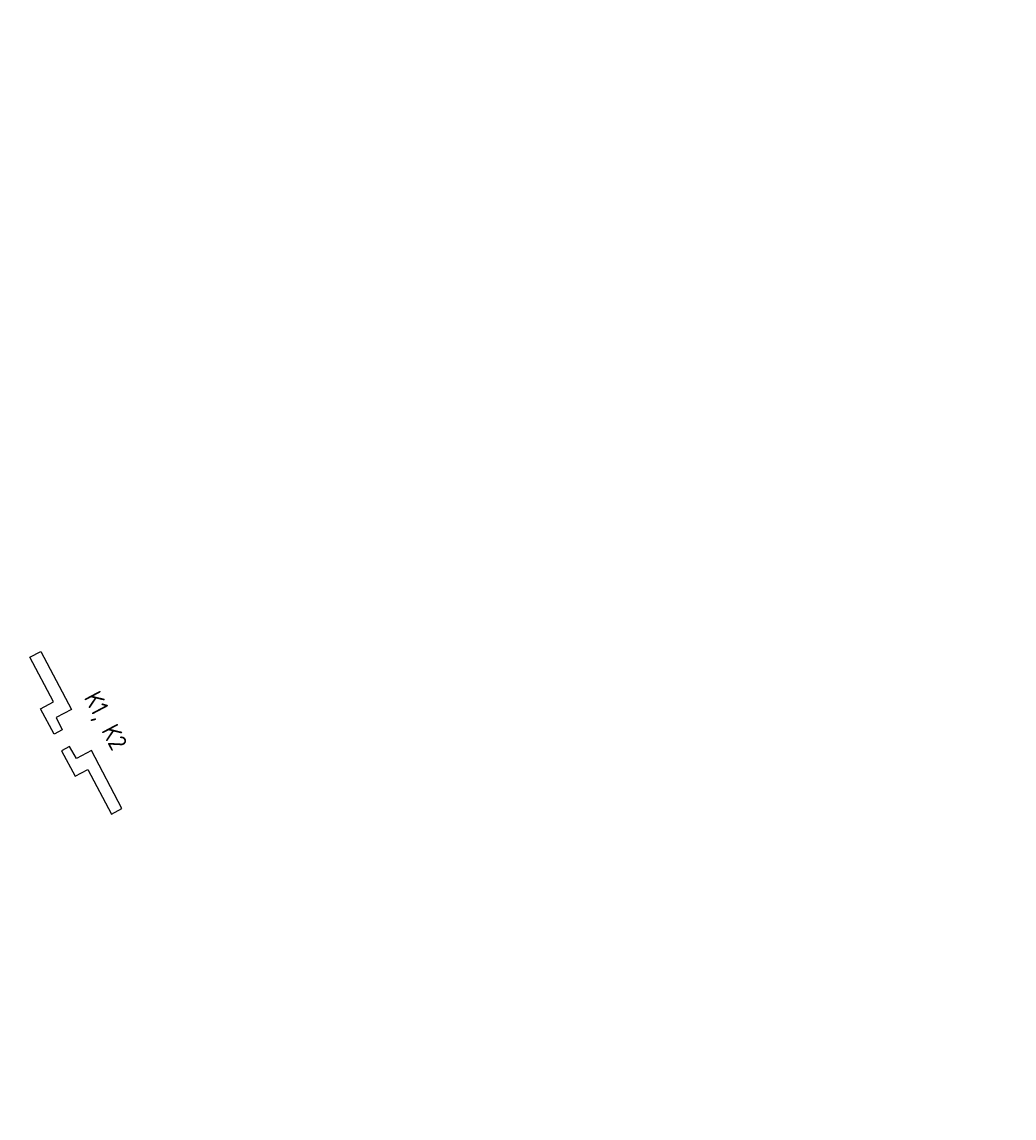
# Model space of a CAD drawing. Header units: millimetres. Extents: x -719417711 to 8331457056, y 1358857702 to 5726797456.
# Tile 27 of 71: x 7530458096 to 7530499408, y 5726443810 to 5726489438. Entities that reach past the tile are written whole.
import ezdxf

# ---------------------------------------------------------------- set-up
doc = ezdxf.new("R2010")
doc.units = ezdxf.units.MM
for name, color, linetype in [('0 wymiar', 32, 'Continuous'), ('1 cienka', 4, 'Continuous'), ('4 opis', 3, 'Continuous'), ('4 średnia', 3, 'Continuous'), ('5 opis', 7, 'Continuous')]:
    doc.layers.add(name, color=color, linetype=linetype)
doc.layers.add('6 pomoc 01', color=1, linetype='Continuous', plot=False)
doc.styles.add('M 1_100', font='geniso.shx', dxfattribs={"height": 250})
doc.styles.add('M 1_20', font='geniso.shx', dxfattribs={"height": 50})
doc.styles.get("Standard").update_dxf_attribs({"font": 'geniso.shx'})
doc.dimstyles.new('pręt 1_20 [cm]', dxfattribs={"dimscale": 20, "dimtxt": 2.5, "dimasz": 2, "dimexe": 1, "dimexo": 2.5, "dimgap": 1, "dimtad": 1, "dimdec": 0, "dimlfac": 0.1, "dimzin": 0, "dimdsep": 46, "dimtxsty": 'Standard', "dimblk": 'NONE', "dimcen": 1, "dimdle": 1.5, "dimse1": 1, "dimse2": 1, "dimsd1": 1, "dimsd2": 1, "dimclrt": 3, "dimadec": 0, "dimazin": 0, "dimtfac": 1, "dimtdec": 0, "dimtmove": 1, "dimatfit": 3, "dimldrblk": 'NONE', "dimfxl": 1, "dimtolj": 1, "dimtzin": 0, "dimarcsym": 0})

# ---------------------------------------------------------------- blocks, each defined once
blk = doc.blocks.new('OG-3.4')
at = {"layer": '4 średnia', "insert": (-1913.05, 762.314), "char_height": 250, "attachment_point": 1, "style": 'M 1_100'}
blk.add_mtext_dynamic_manual_height_columns('\\pi1452.3;{\\LOG-3.4 \\P\\pi796.13;}(107,20 m n.p.m.)', width=3854.57291, gutter_width=1250, heights=[0], dxfattribs=at)
blk = doc.blocks.new('OG-3.5b')
at = {"layer": '4 średnia', "insert": (-1913.05, 762.314), "char_height": 250, "attachment_point": 1, "style": 'M 1_100'}
blk.add_mtext_dynamic_manual_height_columns('\\pi1372.8;{\\LOG-3.5b \\P\\pi796.13;}(107,00 m n.p.m.)', width=3854.57291, gutter_width=1250, heights=[0], dxfattribs=at)
blk = doc.blocks.new('OG-3.5a')
at = {"layer": '4 średnia', "insert": (-1913.05, 762.314), "char_height": 250, "attachment_point": 1, "style": 'M 1_100'}
blk.add_mtext_dynamic_manual_height_columns('\\pi1372.8;{\\LOG-3.5a \\P\\pi796.13;}(107,30 m n.p.m.)', width=3854.57291, gutter_width=1250, heights=[0], dxfattribs=at)
blk = doc.blocks.new('*D829')
at = {"layer": 'Defpoints', "color": 0, "transparency": 16777216}
for p in [(7530413587.234669, 5726545910.981071), (7530413597.937746, 5726545916.245561), (8331457056.214928, 4097968415.126375)]:
    blk.add_point(p, dxfattribs=at)
at = {"layer": '0 wymiar', "color": 3, "transparency": 16777216, "insert": (7930935372.822865, 4912257188.187174), "char_height": 50, "attachment_point": 5, "rotation": 296.1910488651}
blk.add_mtext('\\A1;181492019', dxfattribs=at)
blk = doc.blocks.new('_None')

msp = doc.modelspace()

# ---------------------------------------------------------------- block references
at = {"layer": '0 wymiar', "rotation": 297.8979501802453}
msp.add_blockref('OG-3.4', (7530295318.170634, 5726769127.920026), dxfattribs=at)

# ---------------------------------------------------------------- next in the draw order: block references
msp.add_blockref('OG-3.5b', (7530304173.91927, 5726751973.430897), dxfattribs=at)

# ---------------------------------------------------------------- next in the draw order: block references
at = {"layer": '1 cienka', "rotation": 297.8979501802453}
msp.add_blockref('OG-3.5a', (7530306321.879252, 5726748557.454565), dxfattribs=at)

# ---------------------------------------------------------------- next in the draw order: linework, layer by layer
at = {"layer": '4 średnia'}
for points in [[(7530460154.369805, 5726460814.019793), (7530459522.640917, 5726460479.5655), (7530459774.331027, 5726459967.861863), (7530459436.304897, 5726459788.901721), (7530458875.11127, 5726460849.591043), (7530459414.07115, 5726461134.930923), (7530458431.34109, 5726462991.145614), (7530458883.4752, 5726463230.517597), (7530460154.370049, 5726460814.019903)], [(7530460995.316796, 5726459112.338006), (7530460365.89717, 5726458779.106299), (7530460084.183332, 5726459274.914568), (7530459746.157199, 5726459095.954427), (7530460307.919251, 5726458035.566044), (7530460846.879135, 5726458320.905926), (7530461829.609197, 5726456464.69124), (7530462255.053743, 5726456689.933043), (7530460995.269453, 5726459112.427421)]]:
    msp.add_lwpolyline(points, dxfattribs=at)
at = {"layer": '6 pomoc 01'}
for points in [[(7530460154.369805, 5726460814.019793), (7530459522.640921, 5726460479.565502), (7530459774.331031, 5726459967.861863), (7530459436.304898, 5726459788.901723), (7530458875.111272, 5726460849.591043), (7530459414.071153, 5726461134.930926), (7530458431.34109, 5726462991.145613), (7530458883.345624, 5726463230.44899), (7530460154.370051, 5726460814.019904)], [(7530460995.316796, 5726459112.338007), (7530460365.897168, 5726458779.106297), (7530460084.183333, 5726459274.914567), (7530459746.1572, 5726459095.954425), (7530460307.919251, 5726458035.566044), (7530460846.879133, 5726458320.905924), (7530461829.609198, 5726456464.691238), (7530462260.781056, 5726456692.965235), (7530460995.269454, 5726459112.427421)]]:
    msp.add_lwpolyline(points, dxfattribs=at)

# ---------------------------------------------------------------- next in the draw order: texts
at = {"layer": '4 opis', "char_height": 50, "attachment_point": 1, "rotation": 297.8979501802, "style": 'M 1_20'}
for s, insert in [('\\pi684.01;Nr3 ∅10, \\P\\pi588.94;L=33cm, 32szt.', (7530442360.63794, 5726482891.641301)), ('\\pi681.51;Nr4 ∅10, \\P\\pi593.94;L=31cm, 50szt.', (7530442576.83164, 5726482445.116155))]:
    msp.add_mtext_dynamic_manual_height_columns(s, width=1600.51271483, gutter_width=250, heights=[0], dxfattribs=dict(at, insert=insert))
at = {"layer": '5 opis', "char_height": 500, "attachment_point": 1, "rotation": 297.8979501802, "style": 'M 1_100'}
for s, insert in [('\\pi741.88;SCHEMAT TYCZENIA GRODZIC\\P\\pi2839.3;PODPORY NR 1,\\P\\pi3492.9;skala 1:100', (7530356219.460254, 5726646843.939495)), ('\\pi741.88;SCHEMAT TYCZENIA GRODZIC\\P\\pi2789.3;PODPORY NR 2,\\P\\pi3492.9;skala 1:100', (7530386329.472917, 5726589971.101405))]:
    msp.add_mtext_dynamic_manual_height_columns(s, width=10003.56048163, gutter_width=250, heights=[0], dxfattribs=dict(at, insert=insert))
at = {"layer": '6 pomoc 01', "insert": (7530461319.066961, 5726461665.35491), "char_height": 750, "attachment_point": 1, "rotation": 297.8979501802, "style": 'M 1_100'}
msp.add_mtext_dynamic_manual_height_columns('{\\C3;K1}, K2', width=3151.2448887, gutter_width=1250, heights=[0], dxfattribs=at)

# ---------------------------------------------------------------- next in the draw order: dimensions: what is measured, and where the dimension line sits
at = {"layer": '0 wymiar'}
dim = msp.add_aligned_dim(p1=(8331457056.214927, 4097968415.126375), p2=(7530413587.23467, 5726545910.981071), distance=-11.927728, dimstyle='pręt 1_20 [cm]', dxfattribs=at)
dim.commit()
dim.dimension.update_dxf_attribs({"geometry": '*D829', "text_midpoint": (7930935372.822865, 4912257188.187174)})

doc.saveas('drawing.dxf')
